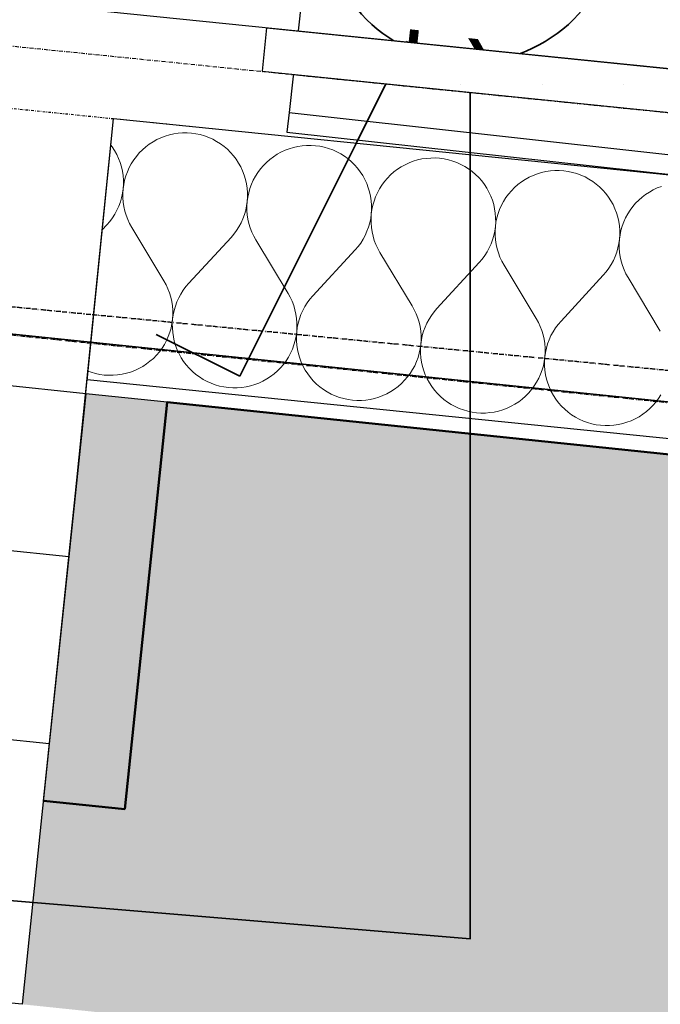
# Model space of a CAD drawing. Header units: millimetres. Extents: x -28761 to 4793, y -4271 to 20239.
# Tile 129 of 256: x -17219 to -16828, y 9311 to 9912. Entities that reach past the tile are written whole.
import ezdxf

# ---------------------------------------------------------------- set-up
doc = ezdxf.new("R2010")
doc.units = ezdxf.units.MM
doc.header["$MEASUREMENT"] = 0
for name, pattern in [('Telekomunikacni vodic', [9.25, 3, -0.75, 3, -0.75, 0.125, -0.75, 0.125, -0.75]), ('Wipeout_Contour', [1000, 0, -1000]), ('Čerchovaná M', [4.5, 2.5, -0.85, 0.3, -0.85]), ('Čerchovaná S', [3.5, 1.5, -0.85, 0.3, -0.85])]:
    doc.linetypes.add(name, pattern=pattern)
for name, color, linetype in [('5._POHLED ZÁPADNÍ_1_Interiér - schodiště', 7, 'Continuous'), ('5._POHLED ZÁPADNÍ_1_Konstrukce - nenosné', 7, 'Continuous'), ('5._POHLED ZÁPADNÍ_1_Konstrukce - nosné', 7, 'Continuous'), ('5._POHLED ZÁPADNÍ_1_Nové_Interiér - schodiště', 7, 'Continuous'), ('5._POHLED ZÁPADNÍ_1_Nové_Konstrukce - nenosné', 7, 'Continuous'), ('5._POHLED ZÁPADNÍ_1_Nové_Konstrukce - nosné', 7, 'Continuous'), ('5._POHLED ZÁPADNÍ_1_Nové_Kresby a obrázky', 7, 'Continuous'), ('5._POHLED ZÁPADNÍ_1_Nové_Otvory – Dveře', 7, 'Continuous'), ('5._POHLED ZÁPADNÍ_1_Nové_Výplně - Povrchové', 7, 'Continuous'), ('5._POHLED ZÁPADNÍ_1_Nové_Výplně – Řezové', 7, 'Continuous'), ('5._POHLED ZÁPADNÍ_1_Nové_ZJEDNODUŠENÝ DVŮR', 7, 'Continuous'), ('5._POHLED ZÁPADNÍ_1_TZB - elektroinstalace', 7, 'Continuous'), ('5._POHLED ZÁPADNÍ_1_Výplně – Řezové', 7, 'Continuous')]:
    doc.layers.add(name, color=color, linetype=linetype)
doc.styles.add('GENEROVANÝ_STYL_1', font='txt')

# ---------------------------------------------------------------- blocks, each defined once
blk = doc.blocks.new('*X42', base_point=(-30186.65, -6515.26))
at = {"layer": '5._POHLED ZÁPADNÍ_1_Nové_Výplně – Řezové', "color": 21, "linetype": 'Continuous', "lineweight": 20, "true_color": 0xffaaaa}
for p, q in [((-17132.76, 9840.21), (-17135.23, 9839.07)), ((-17130.22, 9841.18), (-17132.76, 9840.21)), ((-17127.61, 9841.96), (-17130.22, 9841.18)), ((-17124.96, 9842.56), (-17127.61, 9841.96)), ((-17122.27, 9842.96), (-17124.96, 9842.56)), ((-17119.56, 9843.17), (-17122.27, 9842.96)), ((-17116.84, 9843.19), (-17119.56, 9843.17)), ((-17114.12, 9843.01), (-17116.84, 9843.19)), ((-17111.43, 9842.64), (-17114.12, 9843.01)), ((-17108.77, 9842.08), (-17111.43, 9842.64)), ((-17106.15, 9841.33), (-17108.77, 9842.08)), ((-17103.6, 9840.39), (-17106.15, 9841.33)), ((-17101.11, 9839.28), (-17103.6, 9840.39)), ((-17098.72, 9837.99), (-17101.11, 9839.28)), ((-17162.6, 9834.7), (-17163.34, 9835.67)), ((-17161.11, 9832.42), (-17162.6, 9834.7)), ((-17142.06, 9834.62), (-17144.1, 9832.82)), ((-17139.89, 9836.26), (-17142.06, 9834.62)), ((-17137.61, 9837.75), (-17139.89, 9836.26)), ((-17135.23, 9839.07), (-17137.61, 9837.75)), ((-17096.42, 9836.53), (-17098.72, 9837.99)), ((-17094.23, 9834.91), (-17096.42, 9836.53)), ((-17092.17, 9833.14), (-17094.23, 9834.91)), ((-17090.23, 9831.23), (-17092.17, 9833.14)), ((-17054.42, 9833.5), (-17056.96, 9832.53)), ((-17051.81, 9834.28), (-17054.42, 9833.5)), ((-17049.16, 9834.88), (-17051.81, 9834.28)), ((-17046.47, 9835.28), (-17049.16, 9834.88)), ((-17043.75, 9835.49), (-17046.47, 9835.28)), ((-17041.03, 9835.51), (-17043.75, 9835.49)), ((-17038.32, 9835.33), (-17041.03, 9835.51)), ((-17035.62, 9834.96), (-17038.32, 9835.33)), ((-17032.96, 9834.4), (-17035.62, 9834.96)), ((-17030.35, 9833.65), (-17032.96, 9834.4)), ((-17027.79, 9832.71), (-17030.35, 9833.65)), ((-17159.8, 9830.04), (-17161.11, 9832.42)), ((-17158.65, 9827.57), (-17159.8, 9830.04)), ((-17157.69, 9825.02), (-17158.65, 9827.57)), ((-17147.78, 9828.82), (-17149.4, 9826.63)), ((-17146.01, 9830.89), (-17147.78, 9828.82)), ((-17144.1, 9832.82), (-17146.01, 9830.89)), ((-17088.44, 9829.19), (-17090.23, 9831.23)), ((-17086.8, 9827.02), (-17088.44, 9829.19)), ((-17064.09, 9828.58), (-17066.25, 9826.94)), ((-17061.81, 9830.07), (-17064.09, 9828.58)), ((-17059.43, 9831.39), (-17061.81, 9830.07)), ((-17056.96, 9832.53), (-17059.43, 9831.39)), ((-17025.31, 9831.6), (-17027.79, 9832.71)), ((-17022.92, 9830.31), (-17025.31, 9831.6)), ((-17020.62, 9828.85), (-17022.92, 9830.31)), ((-17018.43, 9827.23), (-17020.62, 9828.85)), ((-17016.36, 9825.46), (-17018.43, 9827.23)), ((-16973.36, 9827.2), (-16976.01, 9826.6)), ((-16970.66, 9827.6), (-16973.36, 9827.2)), ((-16967.95, 9827.81), (-16970.66, 9827.6)), ((-16965.23, 9827.83), (-16967.95, 9827.81)), ((-16962.52, 9827.65), (-16965.23, 9827.83)), ((-16959.82, 9827.28), (-16962.52, 9827.65)), ((-16957.16, 9826.72), (-16959.82, 9827.28)), ((-17156.91, 9822.42), (-17157.69, 9825.02)), ((-17156.31, 9819.76), (-17156.91, 9822.42)), ((-17152.14, 9821.94), (-17153.25, 9819.45)), ((-17150.85, 9824.33), (-17152.14, 9821.94)), ((-17149.4, 9826.63), (-17150.85, 9824.33)), ((-17085.31, 9824.74), (-17086.8, 9827.02)), ((-17083.99, 9822.36), (-17085.31, 9824.74)), ((-17082.85, 9819.89), (-17083.99, 9822.36)), ((-17071.98, 9821.14), (-17073.59, 9818.95)), ((-17070.21, 9823.21), (-17071.98, 9821.14)), ((-17068.3, 9825.14), (-17070.21, 9823.21)), ((-17066.25, 9826.94), (-17068.3, 9825.14)), ((-17014.43, 9823.55), (-17016.36, 9825.46)), ((-17012.64, 9821.51), (-17014.43, 9823.55)), ((-17010.99, 9819.34), (-17012.64, 9821.51)), ((-16986.01, 9822.39), (-16988.28, 9820.9)), ((-16983.63, 9823.71), (-16986.01, 9822.39)), ((-16981.16, 9824.85), (-16983.63, 9823.71)), ((-16978.62, 9825.82), (-16981.16, 9824.85)), ((-16976.01, 9826.6), (-16978.62, 9825.82)), ((-16954.55, 9825.97), (-16957.16, 9826.72)), ((-16951.99, 9825.03), (-16954.55, 9825.97)), ((-16949.51, 9823.92), (-16951.99, 9825.03)), ((-16947.11, 9822.63), (-16949.51, 9823.92)), ((-16944.82, 9821.17), (-16947.11, 9822.63)), ((-16942.63, 9819.56), (-16944.82, 9821.17)), ((-17155.91, 9817.07), (-17156.31, 9819.76)), ((-17155.7, 9814.36), (-17155.91, 9817.07)), ((-17154.19, 9816.9), (-17154.94, 9814.28)), ((-17153.25, 9819.45), (-17154.19, 9816.9)), ((-17081.88, 9817.35), (-17082.85, 9819.89)), ((-17081.1, 9814.74), (-17081.88, 9817.35)), ((-17075.05, 9816.65), (-17076.34, 9814.26)), ((-17073.59, 9818.95), (-17075.05, 9816.65)), ((-17009.51, 9817.06), (-17010.99, 9819.34)), ((-17008.19, 9814.68), (-17009.51, 9817.06)), ((-16994.41, 9815.53), (-16996.18, 9813.46)), ((-16992.5, 9817.46), (-16994.41, 9815.53)), ((-16990.45, 9819.26), (-16992.5, 9817.46)), ((-16988.28, 9820.9), (-16990.45, 9819.26)), ((-16940.56, 9817.79), (-16942.63, 9819.56)), ((-16938.63, 9815.87), (-16940.56, 9817.79)), ((-16936.83, 9813.83), (-16938.63, 9815.87)), ((-16907.82, 9816.03), (-16910.2, 9814.71)), ((-16905.36, 9817.17), (-16907.82, 9816.03)), ((-16902.81, 9818.14), (-16905.36, 9817.17)), ((-16900.21, 9818.92), (-16902.81, 9818.14)), ((-16897.55, 9819.52), (-16900.21, 9818.92)), ((-16894.86, 9819.92), (-16897.55, 9819.52)), ((-16892.15, 9820.13), (-16894.86, 9819.92)), ((-16889.43, 9820.15), (-16892.15, 9820.13)), ((-16886.71, 9819.97), (-16889.43, 9820.15)), ((-16884.02, 9819.6), (-16886.71, 9819.97)), ((-16881.36, 9819.04), (-16884.02, 9819.6)), ((-16878.74, 9818.29), (-16881.36, 9819.04)), ((-16876.19, 9817.36), (-16878.74, 9818.29)), ((-16873.71, 9816.24), (-16876.19, 9817.36)), ((-16871.31, 9814.95), (-16873.71, 9816.24)), ((-17155.87, 9808.93), (-17155.69, 9811.64)), ((-17155.5, 9811.62), (-17155.87, 9808.93)), ((-17155.69, 9811.64), (-17155.7, 9814.36)), ((-17154.94, 9814.28), (-17155.5, 9811.62)), ((-17080.51, 9812.08), (-17081.1, 9814.74)), ((-17080.11, 9809.39), (-17080.51, 9812.08)), ((-17079.9, 9806.68), (-17080.11, 9809.39)), ((-17078.38, 9809.22), (-17079.13, 9806.6)), ((-17077.45, 9811.77), (-17078.38, 9809.22)), ((-17076.34, 9814.26), (-17077.45, 9811.77)), ((-17007.05, 9812.21), (-17008.19, 9814.68)), ((-17006.08, 9809.67), (-17007.05, 9812.21)), ((-17005.3, 9807.06), (-17006.08, 9809.67)), ((-16997.79, 9811.27), (-16999.25, 9808.97)), ((-16996.18, 9813.46), (-16997.79, 9811.27)), ((-16935.19, 9811.66), (-16936.83, 9813.83)), ((-16933.71, 9809.38), (-16935.19, 9811.66)), ((-16932.39, 9807), (-16933.71, 9809.38)), ((-16916.69, 9809.79), (-16918.6, 9807.85)), ((-16914.65, 9811.58), (-16916.69, 9809.79)), ((-16912.48, 9813.22), (-16914.65, 9811.58)), ((-16910.2, 9814.71), (-16912.48, 9813.22)), ((-16869.01, 9813.49), (-16871.31, 9814.95)), ((-16866.83, 9811.88), (-16869.01, 9813.49)), ((-16864.76, 9810.11), (-16866.83, 9811.88)), ((-16862.82, 9808.19), (-16864.76, 9810.11)), ((-16829.55, 9809.5), (-16832.02, 9808.35)), ((-16827.01, 9810.46), (-16829.55, 9809.5)), ((-17157.55, 9800.95), (-17156.8, 9803.57)), ((-17156.8, 9803.57), (-17156.24, 9806.23)), ((-17156.24, 9806.23), (-17155.87, 9808.93)), ((-17155.87, 9808.93), (-17156.04, 9806.21)), ((-17156.04, 9806.21), (-17156.02, 9803.49)), ((-17156.02, 9803.49), (-17155.81, 9800.78)), ((-17080.06, 9801.25), (-17079.88, 9803.96)), ((-17079.69, 9803.94), (-17080.06, 9801.25)), ((-17079.88, 9803.96), (-17079.9, 9806.68)), ((-17079.13, 9806.6), (-17079.69, 9803.94)), ((-17004.71, 9804.41), (-17005.3, 9807.06)), ((-17004.31, 9801.71), (-17004.71, 9804.41)), ((-17001.65, 9804.1), (-17002.58, 9801.54)), ((-17000.53, 9806.58), (-17001.65, 9804.1)), ((-16999.25, 9808.97), (-17000.53, 9806.58)), ((-16931.25, 9804.53), (-16932.39, 9807)), ((-16930.28, 9801.99), (-16931.25, 9804.53)), ((-16921.99, 9803.59), (-16923.44, 9801.29)), ((-16920.37, 9805.78), (-16921.99, 9803.59)), ((-16918.6, 9807.85), (-16920.37, 9805.78)), ((-16861.03, 9806.15), (-16862.82, 9808.19)), ((-16859.39, 9803.98), (-16861.03, 9806.15)), ((-16857.9, 9801.7), (-16859.39, 9803.98)), ((-16838.85, 9803.9), (-16840.89, 9802.11)), ((-16836.68, 9805.55), (-16838.85, 9803.9)), ((-16834.4, 9807.03), (-16836.68, 9805.55)), ((-16832.02, 9808.35), (-16834.4, 9807.03)), ((-17159.61, 9795.92), (-17158.49, 9798.4)), ((-17158.49, 9798.4), (-17157.55, 9800.95)), ((-17155.81, 9800.78), (-17155.4, 9798.09)), ((-17155.4, 9798.09), (-17154.81, 9795.43)), ((-17081, 9795.89), (-17080.44, 9798.55)), ((-17080.44, 9798.55), (-17080.06, 9801.25)), ((-17080.06, 9801.25), (-17080.24, 9798.53)), ((-17080.24, 9798.53), (-17080.22, 9795.81)), ((-17004.1, 9799), (-17004.31, 9801.71)), ((-17004.08, 9796.28), (-17004.1, 9799)), ((-17003.33, 9798.92), (-17003.89, 9796.26)), ((-17002.58, 9801.54), (-17003.33, 9798.92)), ((-16929.5, 9799.38), (-16930.28, 9801.99)), ((-16928.91, 9796.73), (-16929.5, 9799.38)), ((-16924.73, 9798.9), (-16925.85, 9796.42)), ((-16923.44, 9801.29), (-16924.73, 9798.9)), ((-16856.59, 9799.32), (-16857.9, 9801.7)), ((-16855.44, 9796.85), (-16856.59, 9799.32)), ((-16844.57, 9798.1), (-16846.19, 9795.91)), ((-16842.8, 9800.17), (-16844.57, 9798.1)), ((-16840.89, 9802.11), (-16842.8, 9800.17)), ((-17163.98, 9789.04), (-17162.36, 9791.23)), ((-17162.36, 9791.23), (-17160.9, 9793.53)), ((-17160.9, 9793.53), (-17159.61, 9795.92)), ((-17154.81, 9795.43), (-17154.02, 9792.83)), ((-17154.02, 9792.83), (-17153.05, 9790.29)), ((-17082.69, 9790.72), (-17081.75, 9793.28)), ((-17081.75, 9793.28), (-17081, 9795.89)), ((-17080.22, 9795.81), (-17080.01, 9793.1)), ((-17080.01, 9793.1), (-17079.6, 9790.41)), ((-17004.63, 9790.87), (-17004.26, 9793.57)), ((-17004.26, 9793.57), (-17004.44, 9790.85)), ((-17004.26, 9793.57), (-17004.08, 9796.28)), ((-17003.89, 9796.26), (-17004.26, 9793.57)), ((-16928.5, 9794.04), (-16928.91, 9796.73)), ((-16928.29, 9791.32), (-16928.5, 9794.04)), ((-16928.28, 9788.6), (-16928.29, 9791.32)), ((-16927.53, 9791.25), (-16928.09, 9788.58)), ((-16926.78, 9793.86), (-16927.53, 9791.25)), ((-16925.85, 9796.42), (-16926.78, 9793.86)), ((-16854.48, 9794.31), (-16855.44, 9796.85)), ((-16853.7, 9791.7), (-16854.48, 9794.31)), ((-16853.1, 9789.05), (-16853.7, 9791.7)), ((-16848.93, 9791.22), (-16850.04, 9788.74)), ((-16847.64, 9793.62), (-16848.93, 9791.22)), ((-16846.19, 9795.91), (-16847.64, 9793.62)), ((-17165.75, 9786.98), (-17168.58, 9783.9)), ((-17165.75, 9786.98), (-17163.98, 9789.04)), ((-17153.05, 9790.29), (-17151.91, 9787.82)), ((-17151.91, 9787.82), (-17150.59, 9785.44)), ((-17150.59, 9785.44), (-17130.92, 9752.82)), ((-17086.56, 9783.55), (-17085.1, 9785.85)), ((-17085.1, 9785.85), (-17083.81, 9788.24)), ((-17083.81, 9788.24), (-17082.69, 9790.72)), ((-17079.6, 9790.41), (-17079.01, 9787.75)), ((-17079.01, 9787.75), (-17078.22, 9785.15)), ((-17078.22, 9785.15), (-17077.25, 9782.61)), ((-17006.89, 9783.04), (-17005.95, 9785.6)), ((-17005.95, 9785.6), (-17005.2, 9788.21)), ((-17005.2, 9788.21), (-17004.63, 9790.87)), ((-17004.44, 9790.85), (-17004.42, 9788.13)), ((-17004.42, 9788.13), (-17004.2, 9785.42)), ((-17004.2, 9785.42), (-17003.8, 9782.73)), ((-16928.83, 9783.19), (-16928.46, 9785.89)), ((-16928.46, 9785.89), (-16928.63, 9783.17)), ((-16928.46, 9785.89), (-16928.28, 9788.6)), ((-16928.09, 9788.58), (-16928.46, 9785.89)), ((-16852.7, 9786.36), (-16853.1, 9789.05)), ((-16852.49, 9783.64), (-16852.7, 9786.36)), ((-16850.98, 9786.18), (-16851.73, 9783.57)), ((-16850.04, 9788.74), (-16850.98, 9786.18)), ((-17089.94, 9779.3), (-17115.76, 9751.28)), ((-17089.94, 9779.3), (-17088.17, 9781.36)), ((-17088.17, 9781.36), (-17086.56, 9783.55)), ((-17077.25, 9782.61), (-17076.1, 9780.14)), ((-17076.1, 9780.14), (-17074.78, 9777.76)), ((-17009.29, 9778.17), (-17008, 9780.56)), ((-17008, 9780.56), (-17006.89, 9783.04)), ((-17003.8, 9782.73), (-17003.2, 9780.08)), ((-17003.2, 9780.08), (-17002.42, 9777.47)), ((-16930.15, 9777.92), (-16929.39, 9780.53)), ((-16929.39, 9780.53), (-16928.83, 9783.19)), ((-16928.63, 9783.17), (-16928.62, 9780.45)), ((-16928.62, 9780.45), (-16928.4, 9777.74)), ((-16852.66, 9778.21), (-16852.48, 9780.92)), ((-16852.29, 9780.9), (-16852.66, 9778.21)), ((-16852.48, 9780.92), (-16852.49, 9783.64)), ((-16851.73, 9783.57), (-16852.29, 9780.9)), ((-17074.78, 9777.76), (-17055.12, 9745.14)), ((-17014.14, 9771.62), (-17012.37, 9773.68)), ((-17012.37, 9773.68), (-17010.75, 9775.87)), ((-17010.75, 9775.87), (-17009.29, 9778.17)), ((-17002.42, 9777.47), (-17001.45, 9774.93)), ((-17001.45, 9774.93), (-17000.3, 9772.46)), ((-16932.2, 9772.88), (-16931.08, 9775.36)), ((-16931.08, 9775.36), (-16930.15, 9777.92)), ((-16928.4, 9777.74), (-16928, 9775.05)), ((-16928, 9775.05), (-16927.4, 9772.4)), ((-16853.59, 9772.85), (-16853.03, 9775.51)), ((-16853.03, 9775.51), (-16852.66, 9778.21)), ((-16852.66, 9778.21), (-16852.83, 9775.49)), ((-16852.83, 9775.49), (-16852.81, 9772.77)), ((-17014.14, 9771.62), (-17039.95, 9743.6)), ((-17000.3, 9772.46), (-16998.98, 9770.08)), ((-16998.98, 9770.08), (-16979.31, 9737.46)), ((-16936.57, 9766), (-16934.95, 9768.19)), ((-16934.95, 9768.19), (-16933.49, 9770.49)), ((-16933.49, 9770.49), (-16932.2, 9772.88)), ((-16927.4, 9772.4), (-16926.62, 9769.79)), ((-16926.62, 9769.79), (-16925.65, 9767.25)), ((-16925.65, 9767.25), (-16924.5, 9764.78)), ((-16856.4, 9765.2), (-16855.28, 9767.68)), ((-16855.28, 9767.68), (-16854.34, 9770.24)), ((-16854.34, 9770.24), (-16853.59, 9772.85)), ((-16852.81, 9772.77), (-16852.6, 9770.06)), ((-16852.6, 9770.06), (-16852.19, 9767.37)), ((-16852.19, 9767.37), (-16851.6, 9764.72)), ((-16938.34, 9763.94), (-16964.15, 9735.92)), ((-16938.34, 9763.94), (-16936.57, 9766)), ((-16924.5, 9764.78), (-16923.18, 9762.4)), ((-16923.18, 9762.4), (-16903.51, 9729.78)), ((-16859.15, 9760.51), (-16857.69, 9762.81)), ((-16857.69, 9762.81), (-16856.4, 9765.2)), ((-16851.6, 9764.72), (-16850.81, 9762.11)), ((-16850.81, 9762.11), (-16849.84, 9759.57)), ((-16862.54, 9756.26), (-16888.35, 9728.24)), ((-16862.54, 9756.26), (-16860.77, 9758.33)), ((-16860.77, 9758.33), (-16859.15, 9760.51)), ((-16849.84, 9759.57), (-16848.7, 9757.1)), ((-16848.7, 9757.1), (-16847.38, 9754.72)), ((-17129.6, 9750.44), (-17130.92, 9752.82)), ((-17128.45, 9747.97), (-17129.6, 9750.44)), ((-17117.53, 9749.22), (-17119.15, 9747.03)), ((-17115.76, 9751.28), (-17117.53, 9749.22)), ((-16847.38, 9754.72), (-16827.71, 9722.1)), ((-17127.48, 9745.43), (-17128.45, 9747.97)), ((-17126.7, 9742.82), (-17127.48, 9745.43)), ((-17120.61, 9744.73), (-17121.9, 9742.34)), ((-17119.15, 9747.03), (-17120.61, 9744.73)), ((-17053.79, 9742.76), (-17055.12, 9745.14)), ((-17039.95, 9743.6), (-17041.73, 9741.54)), ((-17126.1, 9740.17), (-17126.7, 9742.82)), ((-17125.69, 9737.48), (-17126.1, 9740.17)), ((-17125.48, 9734.77), (-17125.69, 9737.48)), ((-17123.95, 9737.3), (-17124.7, 9734.69)), ((-17123.01, 9739.86), (-17123.95, 9737.3)), ((-17121.9, 9742.34), (-17123.01, 9739.86)), ((-17052.65, 9740.29), (-17053.79, 9742.76)), ((-17051.68, 9737.75), (-17052.65, 9740.29)), ((-17050.89, 9735.14), (-17051.68, 9737.75)), ((-17044.8, 9737.05), (-17046.09, 9734.66)), ((-17043.34, 9739.35), (-17044.8, 9737.05)), ((-17041.73, 9741.54), (-17043.34, 9739.35)), ((-16977.99, 9735.08), (-16979.31, 9737.46)), ((-17125.64, 9729.33), (-17125.46, 9732.05)), ((-17125.27, 9732.03), (-17125.64, 9729.33)), ((-17125.46, 9732.05), (-17125.48, 9734.77)), ((-17124.7, 9734.69), (-17125.27, 9732.03)), ((-17050.3, 9732.49), (-17050.89, 9735.14)), ((-17049.89, 9729.8), (-17050.3, 9732.49)), ((-17047.21, 9732.18), (-17048.15, 9729.62)), ((-17046.09, 9734.66), (-17047.21, 9732.18)), ((-16976.84, 9732.61), (-16977.99, 9735.08)), ((-16975.88, 9730.07), (-16976.84, 9732.61)), ((-16967.54, 9731.67), (-16969, 9729.37)), ((-16965.92, 9733.86), (-16967.54, 9731.67)), ((-16964.15, 9735.92), (-16965.92, 9733.86)), ((-17126.57, 9723.97), (-17126.01, 9726.64)), ((-17126.01, 9726.64), (-17125.64, 9729.33)), ((-17125.64, 9729.33), (-17125.82, 9726.62)), ((-17125.82, 9726.62), (-17125.8, 9723.9)), ((-17049.68, 9727.09), (-17049.89, 9729.8)), ((-17049.66, 9724.37), (-17049.68, 9727.09)), ((-17048.9, 9727.01), (-17049.46, 9724.35)), ((-17048.15, 9729.62), (-17048.9, 9727.01)), ((-16975.09, 9727.47), (-16975.88, 9730.07)), ((-16974.49, 9724.81), (-16975.09, 9727.47)), ((-16970.29, 9726.98), (-16971.41, 9724.5)), ((-16969, 9729.37), (-16970.29, 9726.98)), ((-16902.19, 9727.4), (-16903.51, 9729.78)), ((-16901.04, 9724.93), (-16902.19, 9727.4)), ((-16900.07, 9722.39), (-16901.04, 9724.93)), ((-16890.12, 9726.18), (-16891.74, 9723.99)), ((-16888.35, 9728.24), (-16890.12, 9726.18)), ((-17128.25, 9718.8), (-17127.32, 9721.36)), ((-17127.32, 9721.36), (-17126.57, 9723.97)), ((-17125.8, 9723.9), (-17125.59, 9721.18)), ((-17125.59, 9721.18), (-17125.19, 9718.49)), ((-17050.77, 9716.3), (-17050.21, 9718.96)), ((-17050.21, 9718.96), (-17049.84, 9721.65)), ((-17049.84, 9721.65), (-17050.02, 9718.94)), ((-17050.02, 9718.94), (-17050, 9716.22)), ((-17049.84, 9721.65), (-17049.66, 9724.37)), ((-17049.46, 9724.35), (-17049.84, 9721.65)), ((-16974.09, 9722.12), (-16974.49, 9724.81)), ((-16973.88, 9719.41), (-16974.09, 9722.12)), ((-16973.86, 9716.69), (-16973.88, 9719.41)), ((-16973.1, 9719.33), (-16973.66, 9716.67)), ((-16972.35, 9721.94), (-16973.1, 9719.33)), ((-16971.41, 9724.5), (-16972.35, 9721.94)), ((-16899.29, 9719.79), (-16900.07, 9722.39)), ((-16898.69, 9717.13), (-16899.29, 9719.79)), ((-16894.49, 9719.3), (-16895.61, 9716.82)), ((-16893.2, 9721.69), (-16894.49, 9719.3)), ((-16891.74, 9723.99), (-16893.2, 9721.69)), ((-17132.11, 9711.63), (-17130.65, 9713.93)), ((-17130.65, 9713.93), (-17129.36, 9716.32)), ((-17129.36, 9716.32), (-17128.25, 9718.8)), ((-17125.19, 9718.49), (-17124.6, 9715.84)), ((-17124.6, 9715.84), (-17123.82, 9713.23)), ((-17123.82, 9713.23), (-17122.85, 9710.69)), ((-17052.45, 9711.12), (-17051.51, 9713.68)), ((-17051.51, 9713.68), (-17050.77, 9716.3)), ((-17050, 9716.22), (-17049.79, 9713.51)), ((-17049.79, 9713.51), (-17049.39, 9710.81)), ((-16974.4, 9711.28), (-16974.03, 9713.97)), ((-16974.03, 9713.97), (-16974.21, 9711.26)), ((-16974.03, 9713.97), (-16973.86, 9716.69)), ((-16973.66, 9716.67), (-16974.03, 9713.97)), ((-16898.29, 9714.44), (-16898.69, 9717.13)), ((-16898.07, 9711.73), (-16898.29, 9714.44)), ((-16896.54, 9714.27), (-16897.29, 9711.65)), ((-16895.61, 9716.82), (-16896.54, 9714.27)), ((-17137.4, 9705.43), (-17135.49, 9707.37)), ((-17135.49, 9707.37), (-17133.72, 9709.44)), ((-17133.72, 9709.44), (-17132.11, 9711.63)), ((-17122.85, 9710.69), (-17121.71, 9708.22)), ((-17121.71, 9708.22), (-17120.39, 9705.84)), ((-17054.85, 9706.25), (-17053.56, 9708.64)), ((-17053.56, 9708.64), (-17052.45, 9711.12)), ((-17049.39, 9710.81), (-17048.8, 9708.16)), ((-17048.8, 9708.16), (-17048.01, 9705.55)), ((-16975.71, 9706), (-16974.96, 9708.62)), ((-16974.96, 9708.62), (-16974.4, 9711.28)), ((-16974.21, 9711.26), (-16974.2, 9708.54)), ((-16974.2, 9708.54), (-16973.99, 9705.83)), ((-16898.23, 9706.29), (-16898.06, 9709.01)), ((-16897.86, 9708.99), (-16898.23, 9706.29)), ((-16898.06, 9709.01), (-16898.07, 9711.73)), ((-16897.29, 9711.65), (-16897.86, 9708.99)), ((-17143.89, 9700.51), (-17141.62, 9702)), ((-17141.62, 9702), (-17139.45, 9703.64)), ((-17139.45, 9703.64), (-17137.4, 9705.43)), ((-17120.39, 9705.84), (-17118.91, 9703.56)), ((-17118.91, 9703.56), (-17117.26, 9701.39)), ((-17117.26, 9701.39), (-17115.47, 9699.35)), ((-17059.69, 9699.69), (-17057.92, 9701.76)), ((-17057.92, 9701.76), (-17056.31, 9703.95)), ((-17056.31, 9703.95), (-17054.85, 9706.25)), ((-17048.01, 9705.55), (-17047.05, 9703.01)), ((-17047.05, 9703.01), (-17045.9, 9700.54)), ((-16979.05, 9698.57), (-16977.76, 9700.96)), ((-16977.76, 9700.96), (-16976.65, 9703.45)), ((-16976.65, 9703.45), (-16975.71, 9706)), ((-16973.99, 9705.83), (-16973.59, 9703.14)), ((-16973.59, 9703.14), (-16972.99, 9700.48)), ((-16899.91, 9698.32), (-16899.16, 9700.94)), ((-16899.16, 9700.94), (-16898.6, 9703.6)), ((-16898.6, 9703.6), (-16898.23, 9706.29)), ((-16898.23, 9706.29), (-16898.41, 9703.58)), ((-16898.41, 9703.58), (-16898.4, 9700.86)), ((-16898.4, 9700.86), (-16898.19, 9698.15)), ((-17177.32, 9697.65), (-17175.35, 9696.93)), ((-17175.35, 9696.93), (-17172.74, 9696.18)), ((-17172.74, 9696.18), (-17170.08, 9695.62)), ((-17170.08, 9695.62), (-17167.38, 9695.25)), ((-17167.38, 9695.25), (-17164.67, 9695.07)), ((-17164.67, 9695.07), (-17161.95, 9695.09)), ((-17161.95, 9695.09), (-17159.23, 9695.3)), ((-17159.23, 9695.3), (-17156.54, 9695.7)), ((-17156.54, 9695.7), (-17153.89, 9696.3)), ((-17153.89, 9696.3), (-17151.28, 9697.08)), ((-17151.28, 9697.08), (-17148.74, 9698.05)), ((-17148.74, 9698.05), (-17146.27, 9699.19)), ((-17146.27, 9699.19), (-17143.89, 9700.51)), ((-17115.47, 9699.35), (-17113.53, 9697.43)), ((-17113.53, 9697.43), (-17111.47, 9695.67)), ((-17111.47, 9695.67), (-17109.28, 9694.05)), ((-17065.81, 9694.32), (-17063.65, 9695.96)), ((-17063.65, 9695.96), (-17061.6, 9697.76)), ((-17061.6, 9697.76), (-17059.69, 9699.69)), ((-17045.9, 9700.54), (-17044.59, 9698.16)), ((-17044.59, 9698.16), (-17043.1, 9695.88)), ((-17043.1, 9695.88), (-17041.46, 9693.71)), ((-16982.12, 9694.08), (-16980.5, 9696.27)), ((-16980.5, 9696.27), (-16979.05, 9698.57)), ((-16972.99, 9700.48), (-16972.21, 9697.87)), ((-16972.21, 9697.87), (-16971.25, 9695.33)), ((-16971.25, 9695.33), (-16970.1, 9692.86)), ((-16901.96, 9693.28), (-16900.84, 9695.77)), ((-16900.84, 9695.77), (-16899.91, 9698.32)), ((-16898.19, 9698.15), (-16897.78, 9695.46)), ((-16897.78, 9695.46), (-16897.19, 9692.8)), ((-17109.28, 9694.05), (-17106.98, 9692.59)), ((-17106.98, 9692.59), (-17104.59, 9691.3)), ((-17104.59, 9691.3), (-17102.11, 9690.19)), ((-17102.11, 9690.19), (-17099.55, 9689.25)), ((-17099.55, 9689.25), (-17096.94, 9688.5)), ((-17078.09, 9688.62), (-17075.48, 9689.4)), ((-17075.48, 9689.4), (-17072.94, 9690.37)), ((-17072.94, 9690.37), (-17070.47, 9691.51)), ((-17070.47, 9691.51), (-17068.09, 9692.83)), ((-17068.09, 9692.83), (-17065.81, 9694.32)), ((-17041.46, 9693.71), (-17039.67, 9691.67)), ((-17039.67, 9691.67), (-17037.73, 9689.76)), ((-17037.73, 9689.76), (-17035.67, 9687.99)), ((-16987.84, 9688.28), (-16985.8, 9690.08)), ((-16985.8, 9690.08), (-16983.89, 9692.01)), ((-16983.89, 9692.01), (-16982.12, 9694.08)), ((-16970.1, 9692.86), (-16968.78, 9690.48)), ((-16968.78, 9690.48), (-16967.3, 9688.2)), ((-16904.7, 9688.59), (-16903.24, 9690.89)), ((-16903.24, 9690.89), (-16901.96, 9693.28)), ((-16897.19, 9692.8), (-16896.41, 9690.2)), ((-16896.41, 9690.2), (-16895.44, 9687.65)), ((-17096.94, 9688.5), (-17094.27, 9687.94)), ((-17094.27, 9687.94), (-17091.58, 9687.57)), ((-17091.58, 9687.57), (-17088.86, 9687.39)), ((-17088.86, 9687.39), (-17086.14, 9687.41)), ((-17086.14, 9687.41), (-17083.43, 9687.62)), ((-17083.43, 9687.62), (-17080.74, 9688.02)), ((-17080.74, 9688.02), (-17078.09, 9688.62)), ((-17035.67, 9687.99), (-17033.48, 9686.37)), ((-17033.48, 9686.37), (-17031.18, 9684.91)), ((-17031.18, 9684.91), (-17028.78, 9683.62)), ((-17028.78, 9683.62), (-17026.3, 9682.51)), ((-16997.14, 9682.69), (-16994.67, 9683.83)), ((-16994.67, 9683.83), (-16992.29, 9685.15)), ((-16992.29, 9685.15), (-16990.01, 9686.64)), ((-16990.01, 9686.64), (-16987.84, 9688.28)), ((-16967.3, 9688.2), (-16965.66, 9686.03)), ((-16965.66, 9686.03), (-16963.86, 9683.99)), ((-16963.86, 9683.99), (-16961.93, 9682.08)), ((-16910, 9682.4), (-16908.08, 9684.33)), ((-16908.08, 9684.33), (-16906.32, 9686.4)), ((-16906.32, 9686.4), (-16904.7, 9688.59)), ((-16895.44, 9687.65), (-16894.3, 9685.18)), ((-16894.3, 9685.18), (-16892.98, 9682.8)), ((-16892.98, 9682.8), (-16891.5, 9680.52)), ((-16828.9, 9680.91), (-16827.44, 9683.21)), ((-17026.3, 9682.51), (-17023.75, 9681.57)), ((-17023.75, 9681.57), (-17021.13, 9680.82)), ((-17021.13, 9680.82), (-17018.47, 9680.26)), ((-17018.47, 9680.26), (-17015.78, 9679.89)), ((-17015.78, 9679.89), (-17013.06, 9679.71)), ((-17013.06, 9679.71), (-17010.34, 9679.73)), ((-17010.34, 9679.73), (-17007.63, 9679.94)), ((-17007.63, 9679.94), (-17004.94, 9680.34)), ((-17004.94, 9680.34), (-17002.28, 9680.94)), ((-17002.28, 9680.94), (-16999.68, 9681.72)), ((-16999.68, 9681.72), (-16997.14, 9682.69)), ((-16961.93, 9682.08), (-16959.86, 9680.31)), ((-16959.86, 9680.31), (-16957.68, 9678.69)), ((-16957.68, 9678.69), (-16955.38, 9677.23)), ((-16955.38, 9677.23), (-16952.98, 9675.94)), ((-16918.87, 9676.15), (-16916.49, 9677.47)), ((-16916.49, 9677.47), (-16914.21, 9678.96)), ((-16914.21, 9678.96), (-16912.04, 9680.6)), ((-16912.04, 9680.6), (-16910, 9682.4)), ((-16891.5, 9680.52), (-16889.86, 9678.35)), ((-16889.86, 9678.35), (-16888.06, 9676.31)), ((-16832.28, 9676.65), (-16830.51, 9678.72)), ((-16830.51, 9678.72), (-16828.9, 9680.91)), ((-16952.98, 9675.94), (-16950.5, 9674.83)), ((-16950.5, 9674.83), (-16947.95, 9673.89)), ((-16947.95, 9673.89), (-16945.33, 9673.14)), ((-16945.33, 9673.14), (-16942.67, 9672.58)), ((-16942.67, 9672.58), (-16939.97, 9672.21)), ((-16939.97, 9672.21), (-16937.26, 9672.03)), ((-16937.26, 9672.03), (-16934.54, 9672.05)), ((-16934.54, 9672.05), (-16931.83, 9672.26)), ((-16931.83, 9672.26), (-16929.14, 9672.66)), ((-16929.14, 9672.66), (-16926.48, 9673.26)), ((-16926.48, 9673.26), (-16923.88, 9674.04)), ((-16923.88, 9674.04), (-16921.33, 9675.01)), ((-16921.33, 9675.01), (-16918.87, 9676.15)), ((-16888.06, 9676.31), (-16886.13, 9674.4)), ((-16886.13, 9674.4), (-16884.06, 9672.63)), ((-16884.06, 9672.63), (-16881.87, 9671.01)), ((-16881.87, 9671.01), (-16879.58, 9669.55)), ((-16840.68, 9669.79), (-16838.41, 9671.28)), ((-16838.41, 9671.28), (-16836.24, 9672.92)), ((-16836.24, 9672.92), (-16834.19, 9674.72)), ((-16834.19, 9674.72), (-16832.28, 9676.65)), ((-16879.58, 9669.55), (-16877.18, 9668.26)), ((-16877.18, 9668.26), (-16874.7, 9667.15)), ((-16874.7, 9667.15), (-16872.14, 9666.21)), ((-16872.14, 9666.21), (-16869.53, 9665.46)), ((-16869.53, 9665.46), (-16866.87, 9664.9)), ((-16866.87, 9664.9), (-16864.17, 9664.53)), ((-16856.02, 9664.58), (-16853.33, 9664.98)), ((-16853.33, 9664.98), (-16850.68, 9665.58)), ((-16850.68, 9665.58), (-16848.07, 9666.36)), ((-16848.07, 9666.36), (-16845.53, 9667.33)), ((-16845.53, 9667.33), (-16843.06, 9668.47)), ((-16843.06, 9668.47), (-16840.68, 9669.79)), ((-16864.17, 9664.53), (-16861.46, 9664.35)), ((-16861.46, 9664.35), (-16858.74, 9664.37)), ((-16858.74, 9664.37), (-16856.02, 9664.58))]:
    blk.add_line(p, q, dxfattribs=at)

msp = doc.modelspace()

# ---------------------------------------------------------------- hatches: boundary and pattern name
at = {"layer": '5._POHLED ZÁPADNÍ_1_Nové_Výplně – Řezové', "linetype": 'Continuous', "lineweight": 0, "true_color": 0xf2b2b2}
msp.add_hatch(color=9, dxfattribs=at).paths.add_polyline_path([(-17178.72, 9683.86), (-17204.6, 9435.21), (-17154.87, 9430.03), (-17128.98, 9678.69)])
at = {"layer": '5._POHLED ZÁPADNÍ_1_Výplně – Řezové', "linetype": 'Continuous', "lineweight": 13}
msp.add_hatch(color=254, dxfattribs=at).paths.add_polyline_path([(-17216.5, 9320.82), (-17217.54, 9310.88), (-15507.72, 9132.91), (-15468.9, 9505.9), (-17128.98, 9678.69), (-17154.87, 9430.03), (-17204.6, 9435.21)])

# ---------------------------------------------------------------- linework, layer by layer
at = {"layer": '5._POHLED ZÁPADNÍ_1_Konstrukce - nosné', "color": 7, "linetype": 'Continuous', "lineweight": 50}
for p, q in [((-17128.98, 9678.69), (-17154.87, 9430.03)), ((-17154.87, 9430.03), (-17204.6, 9435.21))]:
    msp.add_line(p, q, dxfattribs=at)
at = {"layer": '5._POHLED ZÁPADNÍ_1_Konstrukce - nosné', "color": 7, "linetype": 'Continuous', "lineweight": 50, "flags": 128}
msp.add_lwpolyline([(-15830.59, 9543.54), (-17128.98, 9678.69)], dxfattribs=at)
at = {"layer": '5._POHLED ZÁPADNÍ_1_Nové_Interiér - schodiště', "color": 1, "linetype": 'Continuous', "lineweight": 25}
for p, q in [((-17054.49, 9855.61), (-17055.81, 9843.68)), ((-14460.38, 9567.99), (-17054.49, 9855.61)), ((-17055.81, 9843.68), (-14461.71, 9556.06))]:
    msp.add_line(p, q, dxfattribs=at)
at = {"layer": '5._POHLED ZÁPADNÍ_1_Nové_Konstrukce - nenosné', "color": 1, "linetype": 'Continuous', "lineweight": 25, "flags": 128}
for points in [[(-17204.6, 9435.21), (-17178.72, 9683.86)], [(-17128.98, 9678.69), (-17178.72, 9683.86)]]:
    msp.add_lwpolyline(points, dxfattribs=at)
at = {"layer": '5._POHLED ZÁPADNÍ_1_Nové_Kresby a obrázky', "color": 1, "linetype": 'Čerchovaná S', "lineweight": 25}
msp.add_line((-17092.06, 9844.61), (-18206.36, 9957.49), dxfattribs=at)
at = {"layer": '5._POHLED ZÁPADNÍ_1_Nové_Otvory – Dveře', "color": 1, "linetype": 'Continuous', "lineweight": 25}
for p, q in [((-17178.72, 9683.86), (-18223.07, 9792.56)), ((-17178.72, 9683.86), (-17189.07, 9584.4)), ((-17251.73, 9590.92), (-17189.07, 9584.4)), ((-17189.07, 9584.4), (-17200.97, 9470.02)), ((-17189.07, 9584.4), (-17200.97, 9470.02)), ((-17189.07, 9584.4), (-17200.97, 9470.02)), ((-17200.97, 9470.02), (-17275.57, 9477.78)), ((-17200.97, 9470.02), (-17217.54, 9310.88)), ((-17217.54, 9310.88), (-18261.9, 9419.58))]:
    msp.add_line(p, q, dxfattribs=at)

# ---------------------------------------------------------------- next in the draw order: wipeouts: each hides what was drawn before it
at = {"color": 254, "linetype": 'Wipeout_Contour', "lineweight": 0, "ltscale": 79021.639094}
msp.add_wipeout([(-16667.08, 10718.17), (-16955.31, 10750.13), (-17054.49, 9855.61), (-16766.25, 9823.65)], dxfattribs=at).dxf.layer = '5._POHLED ZÁPADNÍ_1_Nové_Výplně - Povrchové'

# ---------------------------------------------------------------- next in the draw order: linework, layer by layer
at = {"layer": '5._POHLED ZÁPADNÍ_1_Nové_Interiér - schodiště', "color": 1, "linetype": 'Continuous', "lineweight": 25}
for p, q in [((-16955.31, 10750.13), (-17054.49, 9855.61)), ((-17054.49, 9855.61), (-16766.25, 9823.65))]:
    msp.add_line(p, q, dxfattribs=at)
at = {"layer": '5._POHLED ZÁPADNÍ_1_TZB - elektroinstalace', "color": 92, "linetype": 'Continuous', "lineweight": 35, "true_color": 0x00d700, "flags": 128}
for points in [[(-17033.43, 9975.78, 0.414214), (-16943.94, 9886.29)], [(-17033.43, 9975.78, 0.414214), (-16943.94, 9886.29)], [(-16943.94, 9886.29, 0.414214), (-16854.45, 9975.78)], [(-16943.94, 9886.29, 0.414214), (-16854.45, 9975.78)]]:
    msp.add_lwpolyline(points, format="xyb", dxfattribs=at)

# ---------------------------------------------------------------- next in the draw order: texts
at = {"layer": '5._POHLED ZÁPADNÍ_1_Interiér - schodiště', "color": 1, "linetype": 'Continuous', "lineweight": 25, "insert": (-16955.15, 9908.96), "char_height": 50, "attachment_point": 4, "rotation": 263.67323, "style": 'GENEROVANÝ_STYL_1'}
msp.add_mtext('\\A1;{\\pql;\\fArial|b0|i0|c238|p38;1}', dxfattribs=at)

# ---------------------------------------------------------------- next in the draw order: wipeouts: each hides what was drawn before it
at = {"color": 254, "linetype": 'Wipeout_Contour', "lineweight": 0, "ltscale": 73963.913487}
msp.add_wipeout([(-17161.72, 9851.66), (-17177.84, 9692.48), (-14385.17, 9409.56), (-14367.89, 9568.63)], dxfattribs=at).dxf.layer = '5._POHLED ZÁPADNÍ_1_Nové_Výplně – Řezové'

# ---------------------------------------------------------------- next in the draw order: linework, layer by layer
at = {"layer": '5._POHLED ZÁPADNÍ_1_Nové_Konstrukce - nosné', "color": 1, "linetype": 'Continuous', "lineweight": 25}
for q in [(-17161.72, 9851.66), (-17177.84, 9692.48)]:
    msp.add_line((-17186.91, 9602.94), q, dxfattribs=at)
at = {"layer": '5._POHLED ZÁPADNÍ_1_Nové_Konstrukce - nosné', "color": 1, "linetype": 'Continuous', "lineweight": 25, "flags": 128}
for points in [[(-14367.89, 9568.63), (-17161.72, 9851.66)], [(-17177.84, 9692.48), (-14385.17, 9409.56)]]:
    msp.add_lwpolyline(points, dxfattribs=at)
at = {"layer": '5._POHLED ZÁPADNÍ_1_Nové_Otvory – Dveře', "color": 1, "linetype": 'Continuous', "lineweight": 25}
for q in [(-17161.72, 9851.66), (-17177.84, 9692.48)]:
    msp.add_line((-17186.91, 9602.94), q, dxfattribs=at)
at = {"layer": '5._POHLED ZÁPADNÍ_1_TZB - elektroinstalace', "color": 92, "linetype": 'Telekomunikacni vodic', "lineweight": 35, "true_color": 0x00d700, "flags": 128}
for points in [[(-15496.72, 1100.78), (-15568.94, 1100.78), (-15568.94, 5100.78), (-16068.94, 5100.78), (-16068.94, 9600.78), (-20293.94, 10035.78), (-20193.94, 18475.78), (-20818.94, 18475.78), (-20818.94, 18975.78), (-24116.66, 19246.49)], [(-15496.72, 1100.78), (-15568.94, 1100.78), (-15568.94, 5100.78), (-16068.94, 5100.78), (-16068.94, 9600.78), (-20293.94, 10035.78), (-20193.94, 18475.78), (-20818.94, 18475.78), (-20818.94, 18975.78), (-24116.66, 19246.49)], [(-19818.94, 9403.56), (-19818.94, 9988.28), (-13443.94, 9370.78), (-13443.94, 9600.78)], [(-19818.94, 9403.56), (-19818.94, 9988.28), (-13443.94, 9370.78), (-13443.94, 9600.78)]]:
    msp.add_lwpolyline(points, dxfattribs=at)
at = {"layer": '5._POHLED ZÁPADNÍ_1_TZB - elektroinstalace', "color": 92, "linetype": 'Continuous', "lineweight": 35, "true_color": 0x00d700, "flags": 128}
for points in [[(-19693.94, 10213.28), (-19693.94, 9975.78), (-16068.94, 9600.78), (-16068.94, 9100.78), (-16068.94, 5100.78), (-15568.94, 5100.78), (-15568.94, 975.78), (-13193.94, 975.78), (-13193.94, 1600.78)], [(-19693.94, 10213.28), (-19693.94, 9975.78), (-16068.94, 9600.78), (-16068.94, 9100.78), (-16068.94, 5100.78), (-15568.94, 5100.78), (-15568.94, 975.78), (-13193.94, 975.78), (-13193.94, 1600.78)], [(-17084.56, 9694.53), (-16982.29, 9899.08)], [(-18443.94, 9441.43), (-18443.94, 9475.78), (-16943.94, 9350.78), (-16943.94, 9663.28), (-16943.94, 9886.29)], [(-17084.56, 9694.53), (-17135.7, 9720.1)]]:
    msp.add_lwpolyline(points, dxfattribs=at)

# ---------------------------------------------------------------- next in the draw order: block references
at = {"layer": '5._POHLED ZÁPADNÍ_1_Konstrukce - nenosné', "color": 9, "linetype": 'Continuous', "lineweight": 13}
msp.add_blockref('*X42', (-30186.65, -6515.26), dxfattribs=at)

# ---------------------------------------------------------------- next in the draw order: wipeouts: each hides what was drawn before it
at = {"color": 254, "linetype": 'Wipeout_Contour', "lineweight": 0, "ltscale": 74383.184884}
msp.add_wipeout([(-17068.19, 9907.24), (-17070.87, 9880.77), (-14561.5, 9626.25), (-14558.83, 9652.72)], dxfattribs=at).dxf.layer = '5._POHLED ZÁPADNÍ_1_Nové_Výplně – Řezové'

# ---------------------------------------------------------------- next in the draw order: hatches: boundary and pattern name
at = {"layer": '5._POHLED ZÁPADNÍ_1_Nové_Výplně – Řezové', "linetype": 'Continuous', "lineweight": 20, "true_color": 0xffaaaa}
h = msp.add_hatch(dxfattribs=at)
h.set_pattern_fill('Omítka_01_0001', color=21, style=0, pattern_type=2)
h.set_pattern_definition([(0, (0, 0), (0, 86.60254), [0, -50]), (0, (25, 43.3), (0, 86.60254), [0, -50])])
h.paths.add_polyline_path([(-17068.19, 9907.24), (-17070.87, 9880.77), (-14561.5, 9626.25), (-14558.83, 9652.72)])

# ---------------------------------------------------------------- next in the draw order: wipeouts: each hides what was drawn before it
at = {"color": 254, "linetype": 'Wipeout_Contour', "lineweight": 0, "ltscale": 55713.231724}
msp.add_wipeout([(-14558.82, 9652.79), (-18199.82, 10022.08), (-14558.83, 9652.72)], dxfattribs=at).dxf.layer = '5._POHLED ZÁPADNÍ_1_Nové_Výplně - Povrchové'

# ---------------------------------------------------------------- next in the draw order: linework, layer by layer
at = {"layer": '5._POHLED ZÁPADNÍ_1_Nové_Otvory – Dveře', "color": 1, "linetype": 'Continuous', "lineweight": 25}
msp.add_line((-17068.19, 9907.24), (-17070.87, 9880.77), dxfattribs=at)
at = {"layer": '5._POHLED ZÁPADNÍ_1_Nové_ZJEDNODUŠENÝ DVŮR', "color": 1, "linetype": 'Continuous', "lineweight": 25}
for p, q in [((-17068.19, 9907.24), (-17070.87, 9880.77)), ((-17068.19, 9907.24), (-14558.83, 9652.72)), ((-17070.87, 9880.77), (-14561.5, 9626.25))]:
    msp.add_line(p, q, dxfattribs=at)
at = {"layer": '5._POHLED ZÁPADNÍ_1_Nové_ZJEDNODUŠENÝ DVŮR', "color": 1, "linetype": 'Continuous', "lineweight": 25, "flags": 128}
msp.add_lwpolyline([(-14558.82, 9652.79), (-18199.82, 10022.08)], dxfattribs=at)
at = {"layer": '5._POHLED ZÁPADNÍ_1_Nové_ZJEDNODUŠENÝ DVŮR', "color": 1, "linetype": 'Čerchovaná M', "lineweight": 25, "flags": 128}
msp.add_lwpolyline([(-18202.51, 9995.48), (-14561.51, 9626.19)], dxfattribs=at)

doc.saveas('drawing.dxf')
